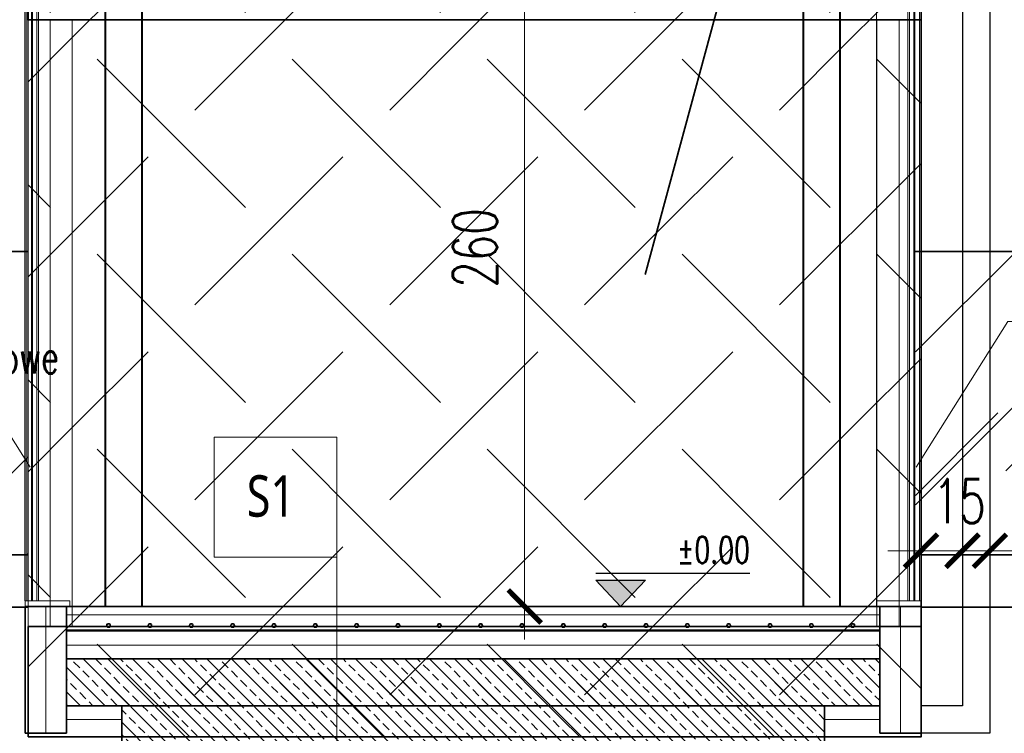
# Model space of a CAD drawing. Header units: inches. Extents: x 0 to 111471, y -105323 to 11070.
# Tile 17 of 256: x 44313 to 44671, y -54552 to -54294. Entities that reach past the tile are written whole.
import ezdxf
from ezdxf.enums import TextEntityAlignment as Align

# ---------------------------------------------------------------- set-up
doc = ezdxf.new("R2010")
doc.units = ezdxf.units.IN
doc.header["$MEASUREMENT"] = 0
doc.linetypes.add('HIDDEN', pattern=[9.525, 6.35, -3.175])
for name, color, linetype, lineweight in [('888 drzwi i okna', 4, 'Continuous', 0), ('888 elementy do usunięcia', 6, 'Continuous', 35), ('888 ocieplenie', 20, 'Continuous', 9), ('888 opisy', 3, 'Continuous', 0), ('888 projektowane elementy', 6, 'Continuous', 13), ('888 sciany', 2, 'Continuous', 35), ('888 sciany istniejące', 2, 'Continuous', 35), ('888 widok', 8, 'Continuous', 0), ('888 wymiary', 1, 'Continuous', 0), ('A_hiden', 8, 'Continuous', 5), ('KS_Main structure', 1, 'Continuous', 40), ('SC_izolacja term-obrys', 132, 'Continuous', 18), ('Wymiary', 85, 'Continuous', 18)]:
    doc.layers.add(name, color=color, linetype=linetype, lineweight=lineweight)
doc.layers.add('888 opisy kolorow', color=11, linetype='Continuous')
doc.layers.add('DA_stolarka istniejąca', color=3, linetype='Continuous')
doc.styles.get("Standard").update_dxf_attribs({"font": 'arial.ttf'})
doc.styles.add('TS 100_ILIARD', font='trebuc.ttf', dxfattribs={"width": 0.8, "height": 16})
doc.styles.add('TS 100_opisy', font='romans.shx', dxfattribs={"width": 0.7, "height": 16})
doc.styles.add('TS 100_opisy bold', font='romand.shx', dxfattribs={"width": 0.7, "height": 16})
doc.styles.add('TS 100_wymiary', font='romans.shx', dxfattribs={"width": 0.7, "height": 16})
doc.linetypes.add('BATTING', pattern='A,0.00254,-2.54,[134,ltypeshp.shx,S=2.54,R=0,X=-2.54,Y=0],-5.08,[134,ltypeshp.shx,S=2.54,R=180,X=2.54,Y=0],-2.54', length=10.16254)
doc.dimstyles.new('Dim Style 100', dxfattribs={"dimtxt": 16, "dimasz": 12, "dimexe": 12, "dimexo": 2, "dimgap": 10, "dimtad": 1, "dimdec": 0, "dimzin": 9, "dimtxsty": 'TS 100_wymiary', "dimblk": 'ARCHTICK', "dimcen": 2.5, "dimdle": 12, "dimclrd": 256, "dimclrt": 2, "dimadec": 0, "dimazin": 2, "dimtfac": 1, "dimtdec": 0, "dimtix": 1, "dimtmove": 2, "dimatfit": 3, "dimfxl": 0, "dimlwd": -1, "dimarcsym": 0})

# ---------------------------------------------------------------- blocks, each defined once
blk = doc.blocks.new('*U14')
at = {"linetype": 'Continuous'}
h = blk.add_hatch(color=256, dxfattribs=at)
h.dxf.hatch_style = 1
h.paths.add_polyline_path([(-7.5, 7.99), (0, 0), (7.5, 7.99)])
blk.add_line((39.13, 9.99), (-7.5, 9.99))
for points in [[(0, 0), (-7.5, 7.99), (-7.5, 7.99)], [(-7.5, 7.99), (7.5, 7.99), (7.5, 7.99)], [(0, 0), (7.5, 7.99), (7.5, 7.99)]]:
    blk.add_lwpolyline(points)
blk.add_attdef('PSS', text='', height=8).set_placement((39.13, 12.93), align=Align.RIGHT)
blk = doc.blocks.new('opis pomieszczeń 100')
blk.add_lwpolyline([(-28.21, 52.91), (19.27, 52.91), (19.27, 6.58), (-28.21, 6.58)], close=True)
at = {"style": 'TS 100_ILIARD', "width": 0.8}
blk.add_attdef('NR', (-15.57, 21.54), '', height=16, dxfattribs=at)
at = {"style": 'TS 100_opisy bold', "width": 0.7, "flags": 1}
for tag, p in [('NAZWA', (-21.02, -21.78)), ('WYKOŃCZENIE', (-21.93, -42.07)), ('POWIERZCHNIA', (-22.63, -61.38))]:
    blk.add_attdef(tag, p, '', height=16, dxfattribs=at)
blk = doc.blocks.new('_ArchTick')
at = {"layer": 'Wymiary', "color": 0, "const_width": 0.15}
blk.add_lwpolyline([(-0.5, -0.5), (0.5, 0.5)], dxfattribs=at)
blk = doc.blocks.new('*D1403')
at = {"layer": '888 wymiary', "color": 0, "lineweight": -2, "ltscale": 0.01}
for p, q in [((496, 72.32), (496, 101.69)), ((756, 72.32), (756, 101.69))]:
    blk.add_line(p, q, dxfattribs=at)
at = {"layer": '888 wymiary', "ltscale": 0.01}
blk.add_line((768, 89.69), (484, 89.69), dxfattribs=at)
at = {"layer": 'Defpoints', "color": 0, "ltscale": 0.01}
for p in [(496, 89.69), (496, 70.32), (756, 70.32)]:
    blk.add_point(p, dxfattribs=at)
at = {"layer": '888 wymiary', "linetype": 'ByBlock', "ltscale": 0.01, "xscale": 12, "yscale": 12, "zscale": 12, "rotation": 180}
blk.add_blockref('_ArchTick', (496, 89.69), dxfattribs=at)
at = {"layer": '888 wymiary', "linetype": 'ByBlock', "ltscale": 0.01, "xscale": 12, "yscale": 12, "zscale": 12}
blk.add_blockref('_ArchTick', (756, 89.69), dxfattribs=at)
at = {"layer": '888 wymiary', "color": 2, "ltscale": 0.01, "insert": (626, 107.69), "char_height": 16, "attachment_point": 5, "style": 'TS 100_wymiary'}
blk.add_mtext('260', dxfattribs=at)
blk = doc.blocks.new('*D1405')
at = {"layer": '888 wymiary', "ltscale": 0.01}
for p, q in [((516.2, -42.14), (516.2, -81.14)), ((516.2, -54.14), (516.2, -42.14)), ((516.2, -69.14), (516.2, -81.14))]:
    blk.add_line(p, q, dxfattribs=at)
at = {"layer": '888 wymiary', "color": 0, "lineweight": -2, "ltscale": 0.01}
for p, q in [((524.26, -54.14), (504.2, -54.14)), ((524.26, -69.14), (504.2, -69.14))]:
    blk.add_line(p, q, dxfattribs=at)
at = {"layer": 'Defpoints', "color": 0, "ltscale": 0.01}
for p in [(526.26, -54.14), (516.2, -69.14), (526.26, -69.14)]:
    blk.add_point(p, dxfattribs=at)
at = {"layer": '888 wymiary', "linetype": 'ByBlock', "ltscale": 0.01, "xscale": 12, "yscale": 12, "zscale": 12}
for p, rotation in [((516.2, -54.14), 270), ((516.2, -69.14), 90)]:
    blk.add_blockref('_ArchTick', p, dxfattribs=dict(at, rotation=rotation))
at = {"layer": '888 wymiary', "color": 2, "ltscale": 0.01, "insert": (534.2, -67.99), "char_height": 16, "attachment_point": 5, "rotation": 270, "style": 'TS 100_wymiary'}
blk.add_mtext('15', dxfattribs=at)
blk = doc.blocks.new('*D1406')
at = {"layer": '888 wymiary', "ltscale": 0.01}
for p, q in [((516.2, -57.14), (516.2, -91.14)), ((516.2, -69.14), (516.2, -57.14)), ((516.2, -79.14), (516.2, -91.14))]:
    blk.add_line(p, q, dxfattribs=at)
at = {"layer": '888 wymiary', "color": 0, "lineweight": -2, "ltscale": 0.01}
for p, q in [((524.26, -69.14), (504.2, -69.14)), ((496.2, -79.14), (528.2, -79.14))]:
    blk.add_line(p, q, dxfattribs=at)
at = {"layer": 'Defpoints', "color": 0}
for p in [(526.26, -69.14), (491.48, -79.14), (516.2, -79.14)]:
    blk.add_point(p, dxfattribs=at)
at = {"layer": '888 wymiary', "linetype": 'ByBlock', "xscale": 12, "yscale": 12, "zscale": 12}
for p, rotation in [((516.2, -69.14), 270), ((516.2, -79.14), 90)]:
    blk.add_blockref('_ArchTick', p, dxfattribs=dict(at, rotation=rotation))
at = {"layer": '888 wymiary', "color": 2, "ltscale": 0.01, "insert": (534.2, -96.24), "char_height": 16, "attachment_point": 5, "rotation": 270, "style": 'TS 100_wymiary'}
blk.add_mtext('10', dxfattribs=at)
blk = doc.blocks.new('G$C19478120')
at = {"layer": '888 widok'}
h = blk.add_hatch(dxfattribs=at)
h.set_pattern_fill('ANSI33', color=256, angle=360)
h.set_pattern_definition([(45, (52648.359, 74502.7404), (-4.49012806, 4.49012806), []), (45, (52652.849, 74502.7404), (-4.49012806, 4.49012806), [3.175, -1.5875])])
h.paths.add_polyline_path([(410, -19.14), (410, 235.86), (460, 235.86), (460, 255.86), (477, 255.86), (477, -39.14), (460, -39.14), (460, -19.14)])
h = blk.add_hatch(dxfattribs=at)
h.set_pattern_fill('ANSI33', color=256, angle=360)
h.set_pattern_definition([(45, (52648.359, 74502.7404), (-4.49012806, 4.49012806), []), (45, (52652.849, 74502.7404), (-4.49012806, 4.49012806), [3.175, -1.5875])])
h.paths.add_polyline_path([(460, -39.14), (460, 255.86), (477, 255.86), (477, -39.14)])
at = {"layer": '888 drzwi i okna', "ltscale": 0.01}
for points in [[(498, 270.86), (754, 270.86)], [(498, 270.26), (754, 270.26)], [(498, 268.65), (754, 268.65)], [(498, 268.25), (754, 268.25)], [(498, 266.64), (754, 266.64)], [(498, 266.04), (754, 266.04)], [(754, -49.32), (498, -49.32)], [(754, -49.92), (498, -49.92)], [(754, -51.53), (498, -51.53)], [(754, -51.93), (498, -51.93)], [(754, -53.53), (498, -53.53)], [(754, -54.14), (496, -54.14)]]:
    blk.add_lwpolyline(points, dxfattribs=at)
at = {"layer": '888 ocieplenie', "linetype": 'BATTING', "ltscale": 0.5}
blk.add_line((482, -39.14), (482, 255.86), dxfattribs=at)
blk.add_line((482, -39.14), (482, 255.86), dxfattribs=at)
at = {"layer": '888 ocieplenie', "linetype": 'BATTING', "ltscale": 0.75}
for points in [[(496, 263.36), (450, 263.36)], [(496, -46.64), (450, -46.64)]]:
    blk.add_lwpolyline(points, dxfattribs=at)
at = {"layer": '888 ocieplenie', "linetype": 'BATTING', "ltscale": 0.5}
for points in [[(455, 235.86), (455, 255.86)], [(455, -39.14), (455, -19.14)]]:
    blk.add_lwpolyline(points, dxfattribs=at)
at = {"layer": '888 ocieplenie'}
for centre, radius in [((489.12, 240.64), 0.75), ((489.12, 240.64), 0.5), ((489.12, 225.64), 0.75), ((489.12, 225.64), 0.5), ((489.12, 210.64), 0.75), ((489.12, 210.64), 0.5), ((489.12, 195.64), 0.75), ((489.12, 195.64), 0.5), ((489.12, 180.64), 0.75), ((489.12, 180.64), 0.5), ((489.12, 165.64), 0.75), ((489.12, 165.64), 0.5), ((489.12, 150.64), 0.75), ((489.12, 150.64), 0.5), ((489.12, 135.64), 0.75), ((489.12, 135.64), 0.5), ((489.12, 120.64), 0.75), ((489.12, 120.64), 0.5), ((489.12, 105.64), 0.75), ((489.12, 105.64), 0.5), ((489.12, 90.64), 0.75), ((489.12, 90.64), 0.5), ((489.12, 75.64), 0.75), ((489.12, 75.64), 0.5), ((489.12, 60.64), 0.75), ((489.12, 60.64), 0.5), ((489.12, 45.64), 0.75), ((489.12, 45.64), 0.5), ((489.12, 30.64), 0.75), ((489.12, 30.64), 0.5), ((489.12, 15.64), 0.75), ((489.12, 15.64), 0.5), ((489.12, 0.64), 0.75), ((489.12, 0.64), 0.5), ((489.12, -14.36), 0.75), ((489.12, -14.36), 0.5), ((489.12, -29.36), 0.75), ((489.12, -29.36), 0.5)]:
    blk.add_circle(centre, radius, dxfattribs=at)
at = {"layer": '888 opisy'}
for points in [[(546.55, 269.07), (572.92, 285.73), (572.92, 415.19)], [(513.94, 157.83), (431.83, 157.83)], [(546.55, -52.34), (599.3, -85.66), (599.3, -212.62)]]:
    blk.add_lwpolyline(points, dxfattribs=at)
at = {"layer": '888 opisy kolorow', "ltscale": 0.01}
for points in [[(496, 270.86), (496, -54.14)], [(498, 270.86), (754, 270.86)], [(807.76, -54.14), (807.76, -54.14), (807.76, -79.14), (450, -79.14), (450, -54.14)], [(797.76, -54.14), (797.76, -69.14), (460, -69.14), (460, -54.14)], [(496, -54.14), (757.25, -54.14)]]:
    blk.add_lwpolyline(points, dxfattribs=at)
at = {"layer": '888 sciany'}
blk.add_line((496, 270.86), (496, -54.14), dxfattribs=at)
blk.add_line((496, 270.86), (496, -54.14), dxfattribs=at)
for points in [[(496, 270.86), (450, 270.86)], [(496, 270.86), (496, -54.14)], [(496, 270.86), (496, -54.14)], [(496, -54.14), (450, -54.14)], [(496, -54.14), (450, -54.14)]]:
    blk.add_lwpolyline(points, dxfattribs=at)
at = {"layer": '888 sciany istniejące', "ltscale": 0.01}
for points in [[(450, 255.86), (450, 270.86)], [(496, -54.14), (496, 270.86)], [(496, 255.86), (450, 255.86)], [(460, 255.86), (460, -39.14)], [(460, 255.86), (460, -39.14)], [(477, 255.86), (477, -39.14)], [(477, 255.86), (477, -39.14)], [(460, 235.86), (410, 235.86), (410, -19.14), (460, -19.14)], [(450, -54.14), (450, -39.14)], [(496, -39.14), (450, -39.14)], [(496, -54.14), (757.25, -54.14)]]:
    blk.add_lwpolyline(points, dxfattribs=at)
at = {"layer": '888 widok', "ltscale": 0.01}
blk.add_line((498, -54.14), (498, -37.93), dxfattribs=at)
for points in [[(496, 254.64), (498, 254.64), (498, 270.86), (496, 270.86)], [(496, -37.93), (757.25, -37.93)], [(498, -54.14), (496, -54.14)]]:
    blk.add_lwpolyline(points, dxfattribs=at)
at = {"layer": 'A_hiden'}
for p, q in [((487, 255.86), (487, -39.14)), ((487, 255.86), (487, -39.14)), ((487.5, 255.86), (487.5, -39.14)), ((487.5, 255.86), (487.5, -39.14)), ((493, -39.14), (493, 255.86)), ((493, 255.86), (493, -39.14))]:
    blk.add_line(p, q, dxfattribs=at)
at = {"layer": 'KS_Main structure'}
for p, q in [((496, 241.73), (757.5, 241.73)), ((496, 228.43), (757.5, 228.43)), ((496, -11.51), (757.5, -11.51)), ((496, -24.81), (757.5, -24.81))]:
    blk.add_line(p, q, dxfattribs=at)
at = {"layer": 'SC_izolacja term-obrys', "linetype": 'HIDDEN', "const_width": 0.5}
blk.add_lwpolyline([(487.25, 255.86), (487.25, -39.14)], dxfattribs=at)
blk.add_lwpolyline([(487.25, 255.86), (487.25, -39.14)], dxfattribs=at)
at = {"layer": '888 opisy'}
ref = blk.add_blockref('opis pomieszczeń 100', (563.58, 175.91), dxfattribs=dict(at, xscale=-0.938260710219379, yscale=0.938260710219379, zscale=0.938260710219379, rotation=89.9999999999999))
ref.add_attrib('NR', 'S1', (528.56, 190.51), dxfattribs={"layer": '0', "height": 15.012, "rotation": 270, "style": 'TS 100_ILIARD', "width": 0.8})
at = {"layer": 'DA_stolarka istniejąca'}
ref = blk.add_blockref('*U14', (496, 54.88), dxfattribs=dict(at, xscale=1.2, yscale=1.2, zscale=1.2, rotation=270))
ref.add_attrib('PSS', '%%p0.00', dxfattribs={"layer": '0', "height": 9.6, "rotation": 270, "style": 'TS 100_opisy', "width": 0.7}).set_placement((508.82, 7.93), align=Align.BOTTOM_RIGHT)
at = {"layer": '888 opisy', "insert": (592.44, 258.64), "char_height": 12, "width": 154.7094, "attachment_point": 3, "rotation": 270, "style": 'TS 100_opisy'}
blk.add_mtext('Szklenie systemowe', dxfattribs=at)
at = {"layer": '888 wymiary', "ltscale": 0.01}
dim = blk.add_linear_dim(base=(496, 89.69), p1=(756, 70.32), p2=(496, 70.32), dimstyle='Dim Style 100', override={"dimtxsty": 'TS 100_wymiary'}, dxfattribs=at)
dim.commit()
dim.dimension.update_dxf_attribs({"geometry": '*D1403', "text_midpoint": (626, 107.69)})
dim = blk.add_linear_dim(base=(516.2, -69.14), p1=(526.26, -54.14), p2=(526.26, -69.14), angle=270, dimstyle='Dim Style 100', override={"dimtxsty": 'TS 100_wymiary'}, dxfattribs=at)
dim.commit()
dim.dimension.update_dxf_attribs({"geometry": '*D1405', "text_midpoint": (534.2, -67.99), "dimtype": 161})
dim = blk.add_linear_dim(base=(516.2, -79.14), p1=(526.26, -69.14), p2=(491.48, -79.14), angle=90, dimstyle='Dim Style 100', dxfattribs=at)
dim.commit()
dim.dimension.update_dxf_attribs({"geometry": '*D1406', "text_midpoint": (534.2, -96.24), "dimtype": 160})

msp = doc.modelspace()

# ---------------------------------------------------------------- hatches: boundary and pattern name
at = {"layer": '888 drzwi i okna', "ltscale": 0.5}
h = msp.add_hatch(dxfattribs=at)
h.set_pattern_fill('AR-RROOF', color=256, scale=80, angle=45)
h.paths.add_polyline_path([(43635.232, -54377.701), (44316.471, -54377.701), (44316.471, -54487.701), (43635.232, -54487.701)])
h.paths.add_polyline_path([(44638.471, -54377.701), (45392.746, -54377.701), (45392.746, -54487.701), (44638.471, -54487.701)])
at = {"layer": '888 elementy do usunięcia'}
h = msp.add_hatch(dxfattribs=at)
h.set_pattern_fill('SCREEN', color=256, scale=100, angle=135)
h.set_pattern_definition([(225, (52491.64, -30655.42), (-5e-14, -141.42136), [76, -24]), (45, (52437.9, -30638.45), (7e-14, 141.42136), [38, -62]), (45, (52394.06, -30682.29), (7e-14, 141.42136), [38, -62]), (315, (52473.25, -30690.78), (141.42136, -6e-14), [38, -62]), (315, (52429.41, -30646.94), (141.42136, -6e-14), [38, -62]), (135, (52456.28, -30744.52), (-141.42136, 9e-14), [76, -24])])
h.paths.add_polyline_path([(44316.471, -54529.942), (44316.471, -54506.701), (44316.471, -54553.776), (44640.471, -54553.776), (44640.471, -54240.832), (44316.471, -54253.776)])

# ---------------------------------------------------------------- linework, layer by layer
at = {"layer": '888 drzwi i okna'}
for points in [[(44316.471, -54293.776), (44316.471, -54513.776)], [(44324.471, -54293.776), (44324.471, -54513.776)], [(44332.471, -54293.776), (44332.471, -54513.776)], [(44624.471, -54293.776), (44624.471, -54513.776)], [(44632.471, -54293.776), (44632.471, -54513.776)], [(44640.471, -54293.776), (44640.471, -54513.776)]]:
    msp.add_lwpolyline(points, dxfattribs=at)
at = {"layer": '888 drzwi i okna', "ltscale": 0.5}
for points in [[(43635.232, -54377.701), (44316.471, -54377.701), (44316.471, -54487.701), (43635.232, -54487.701)], [(44640.471, -54377.701), (45392.746, -54377.701), (45392.746, -54487.701), (44640.471, -54487.701)]]:
    msp.add_lwpolyline(points, close=True, dxfattribs=at)
at = {"layer": '888 elementy do usunięcia'}
msp.add_lwpolyline([(44540.335, -54386.086), (44725.402, -53703.64), (45201.145, -53703.64)], dxfattribs=at)
at = {"layer": '888 sciany istniejące'}
for points in [[(44316.471, -54506.701), (43616.232, -54506.701), (43616.232, -53802.701), (45411.746, -53802.701)], [(44640.471, -54240.832), (44640.471, -54293.776), (44316.471, -54293.776), (44316.471, -54253.776), (44640.471, -54240.832)], [(43635.232, -54487.701), (43635.232, -54377.701), (44316.471, -54377.701)], [(44638.471, -54377.701), (45392.746, -54377.701)], [(44316.471, -54487.701), (43635.232, -54487.701)], [(45392.746, -54487.701), (44640.471, -54487.701)], [(45411.746, -54506.701), (44640.471, -54506.701)], [(44316.471, -54553.776), (44316.471, -54513.776), (44640.471, -54513.776), (44640.471, -54553.776), (44316.471, -54553.776)]]:
    msp.add_lwpolyline(points, dxfattribs=at)

# ---------------------------------------------------------------- block references
at = {"layer": '888 projektowane elementy', "ltscale": 0.01, "rotation": 90}
msp.add_blockref('G$C19478120', (44586.333, -55002.477), dxfattribs=at)

doc.saveas('drawing.dxf')
